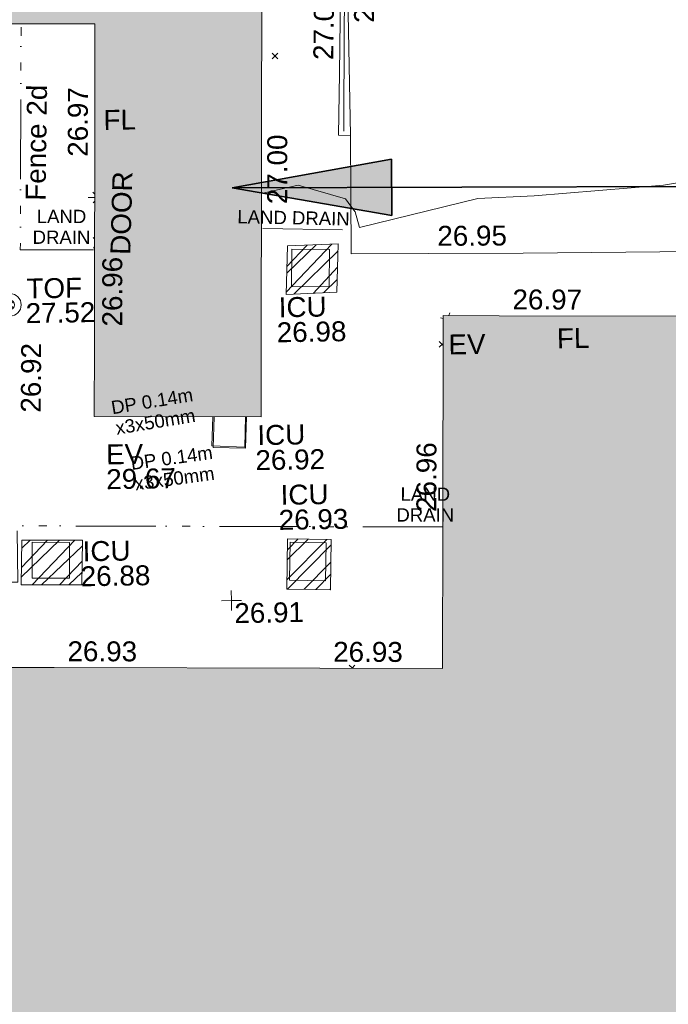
# Model space of a CAD drawing. Header units: millimetres. Extents: x -290717 to 520720, y -88450 to 287762.
# Tile 235 of 256: x 104309 to 116515, y -21134 to -2602. Entities that reach past the tile are written whole.
import ezdxf

# ---------------------------------------------------------------- set-up
doc = ezdxf.new("R2010")
doc.units = ezdxf.units.MM
for name, pattern in [('IMPORT-HIDDEN2 _3_', [4762.5, 3175, -1587.5]), ('IMPORT-UG_DRAINAGE_UNIDENTIFIED_QLB2 _2_', [2700, 1500, -300.0000000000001, 0, -250, 150, -300.0000000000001, 0, -200]), ('IMPORT-UG_ELEC_LV_QLB2 _2_', [2700, 1500, -300.0000000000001, 0, -250, 150, -300.0000000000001, 0, -200]), ('IMPORT-UG_ELEC_STREET LIGHTING_QLB2 _2_', [2700, 1500, -300.0000000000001, 0, -250, 150, -300.0000000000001, 0, -200])]:
    doc.linetypes.add(name, pattern=pattern)
for name, color, linetype, lineweight, true_color in [('00__TOPO__TOP_OF_FENCE_SYMBOL', 7, 'Continuous', 9, 0x666666), ('00_TOPO_EAVE', 7, 'Continuous', 9, 0x666666), ('00_TOPO_LEVEL_FLOOR', 7, 'Continuous', 9, 0x666666), ('00_UAV_BUILDING_OUTLINE', 5, 'Continuous', 9, 0x0000ff), ('00_UAV_CONCRETE', 9, 'Continuous', 9, 0x808080), ('00_UAV_EAVE', 7, 'Continuous', 9, 0x666666), ('00_UAV_FENCE_2D', 7, 'Continuous', 9, 0x264c2f), ('00_UAV_INT_DOOR', 7, 'Continuous', 9, 0x7f4f3f), ('00_UAV_LEVEL_FLOOR', 7, 'Continuous', 9, 0x666666), ('00_UAV_LEVEL_SPOT', 7, 'Continuous', 9, 0x666666), ('00_UAV_SERV_IC', 5, 'Continuous', 9, 0x0000ff), ('00_UAV_TOP_OF_FENCE', 6, 'Continuous', 9, 0xff00ff), ('00_UAV_WALL', 7, 'Continuous', 9, 0x7c00a5), ('01_DTM_CONTOUR_MNR', 7, 'Continuous', 9, 0xa5a552), ('12333-PUM-2D-U-0001-C01 - Rev2_REVIT IMPORT_dwg', 7, 'Continuous', 9, 0x767676), ('A_RHA_Line', 7, 'Continuous', 9, 0x00a600), ('PUM-CHAMBER EXTENTS', 6, 'IMPORT-HIDDEN2 _3_', 9, 0xff00ff), ('PUM-ELECTRIC-LV-QLB2', 1, 'IMPORT-UG_ELEC_LV_QLB2 _2_', 9, 0xff0000), ('PUM-ELECTRIC-MH', 1, 'Continuous', 9, 0xff0000), ('PUM-UNIDENTIFIED-QLB2', 150, 'IMPORT-UG_DRAINAGE_UNIDENTIFIED_QLB2 _2_', 9, 0x007fff)]:
    doc.layers.add(name, color=color, linetype=linetype, lineweight=lineweight, true_color=true_color)
for name, color, linetype, lineweight in [('A_RHA_Detail', 7, 'Continuous', 9), ('A_RHA_Text', 7, 'Continuous', 9), ('GEN-TEXT', 7, 'Continuous', 9)]:
    doc.layers.add(name, color=color, linetype=linetype, lineweight=lineweight)
doc.styles.add('Arial_1', font='arial.ttf', dxfattribs={"height": 250})
doc.styles.add('Swis721 Lt BT_2', font='swissl.ttf', dxfattribs={"height": 375})
pattern_1 = [(45, (-533641079.65, -725615854.3560001), (-265.1650429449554, 265.1650429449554), []), (45, (-533640902.873, -725615854.3560001), (-265.1650429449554, 265.1650429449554), [])]

# ---------------------------------------------------------------- blocks, each defined once
blk = doc.blocks.new('12333-PUM-2D-U-0001-C01 - Rev2_REVIT IMPORT_dwg_MSL_Eaves_SYM_1-V99-Site Location Plan Existing')
at = {"layer": '00_TOPO_EAVE', "color": 254, "true_color": 0xcccccc}
for p, q in [((-222.8941904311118, 72.56509084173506), (-356.5791934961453, 116.0873754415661)), ((70.56104605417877, 216.7384765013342), (116.0873754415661, 356.5791934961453))]:
    blk.add_line(p, q, dxfattribs=at)
blk = doc.blocks.new('12333-PUM-2D-U-0001-C01 - Rev2_REVIT IMPORT_dwg_MSL_Node_LineworkTOF-2077248-Site Location Plan Existing')
at = {"layer": '00__TOPO__TOP_OF_FENCE_SYMBOL', "color": 254, "true_color": 0xcccccc, "flags": 128}
for points in [[(165.3591892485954, 165.3591892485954), (0, 0), (-165.3591892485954, 165.3591892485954)], [(165.3591892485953, -165.3591892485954), (0, 0), (-165.3591892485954, -165.3591892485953)]]:
    blk.add_lwpolyline(points, dxfattribs=at)
at = {"layer": '00__TOPO__TOP_OF_FENCE_SYMBOL', "color": 254, "true_color": 0xcccccc}
for radius in [562.5594001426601, 233.853208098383]:
    blk.add_circle((0, 0), radius, dxfattribs=at)
blk = doc.blocks.new('12333-PUM-2D-U-0001-C01 - Rev2_REVIT IMPORT_dwg_MSL_FLlvl_SYM-V149-Site Location Plan Existing')
at = {"layer": '00_TOPO_LEVEL_FLOOR', "color": 254, "true_color": 0xcccccc}
blk.add_line((-14.61504444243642, -1.732587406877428e-11), (-38.92611017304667, 0), dxfattribs=at)
blk = doc.blocks.new('12333-PUM-2D-U-0001-C01 - Rev2_REVIT IMPORT_dwg_MSL_Node_Linework-V170-Site Location Plan Existing')
at = {"layer": '00_UAV_INT_DOOR', "color": 9, "true_color": 0xd4c4bf}
for p, q in [((-398.6975439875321, 398.6975439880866), (-530.3860888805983, 530.3860888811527)), ((-413.9539675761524, -413.9539675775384), (-530.3860888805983, -530.3860888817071))]:
    blk.add_line(p, q, dxfattribs=at)
blk = doc.blocks.new('12333-PUM-2D-U-0001-C01 - Rev2_REVIT IMPORT_dwg_MSL_Node_Linework-V171-Site Location Plan Existing')
at = {"layer": '00_UAV_INT_DOOR', "color": 9, "true_color": 0xd4c4bf}
for p, q in [((-372.9887995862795, 372.9887995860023), (-530.3860888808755, 530.3860888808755)), ((-387.2614611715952, -387.2614611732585), (-530.3860888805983, -530.3860888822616))]:
    blk.add_line(p, q, dxfattribs=at)
blk = doc.blocks.new('12333-PUM-2D-U-0001-C01 - Rev2_REVIT IMPORT_dwg_UAV-2077255-Site Location Plan Existing')
at = {"layer": '00_UAV_LEVEL_SPOT', "color": 254, "true_color": 0xcccccc, "flags": 128}
for points in [[(500.0000000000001, 0), (0, 0), (0, 500.0000000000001)], [(0, -500.0000000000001), (0, 0), (-500.0000000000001, 0)]]:
    blk.add_lwpolyline(points, dxfattribs=at)
blk = doc.blocks.new('12333-PUM-2D-U-0001-C01 - Rev2_REVIT IMPORT_dwg_MGS62954_T2_Galway_ITM_3d_Rev1-2077680-Site Location Plan Existing')
at = {"layer": '00_UAV_CONCRETE', "color": 254, "true_color": 0xcccccc, "flags": 128}
blk.add_lwpolyline([(534018823.235, 725546414.4535002), (534015606.235, 725546443.4534999), (534013824.7658979, 725546466.5394927), (534012365.2350001, 725546485.4535), (534012393.7725, 725548715.3135002)], dxfattribs=at)
at = {"layer": '00_UAV_FENCE_2D', "color": 254, "true_color": 0xcccccc, "flags": 128}
blk.add_lwpolyline([(533999987.7725001, 725540744.3135), (534001571.7725001, 725540713.3135002), (534003352.7725, 725540693.3135), (534005806.7725, 725540631.3135), (534005879.7725, 725543285.3135), (534005949.7725, 725546518.3135), (534006014.7725, 725549324.3135), (534003938.7725, 725549383.3135), (534001697.7725, 725549410.3135), (534001773.7725, 725552370.3135002), (534001837.7725001, 725555482.3135), (534004363.7725, 725555367.3135), (534007801.7725, 725555306.3135002), (534011314.7725, 725555249.3135), (534012458.7725001, 725555193.3135002), (534012309.7725001, 725550762.3135), (534012268.7354692, 725548793.5811896)], dxfattribs=at)
at = {"layer": '00_UAV_SERV_IC', "color": 254, "true_color": 0xcccccc}
blk.add_line((534010328.4406865, 725543452.5113213), (534010300.7725001, 725542885.3135002), dxfattribs=at)
at = {"layer": '00_UAV_SERV_IC', "color": 254, "true_color": 0xcccccc, "flags": 128}
for points in [[(534011233.7725001, 725545893.3135), (534011251.7725, 725546591.3135), (534011963.9401164, 725546572.9481461), (534011945.9401165, 725545874.9481462)], [(534006272.7725001, 725541161.3135), (534006973.7725001, 725541146.3135), (534006959.3825551, 725540473.8234038), (534006258.3825551, 725540488.8234038)], [(534011101.7725, 725540367.3135002), (534011127.7725001, 725541081.3135002), (534011802.5119299, 725541056.7431567), (534011776.5119298, 725540342.7431567)]]:
    blk.add_lwpolyline(points, close=True, dxfattribs=at)
blk.add_lwpolyline([(534010300.7725001, 725542885.3135002), (534009685.7725001, 725542915.3135), (534009712.5413045, 725543464.073992)], dxfattribs=at)
at = {"layer": '00_UAV_WALL', "color": 254, "true_color": 0xcccccc, "flags": 128}
blk.add_lwpolyline([(534012389.895909, 725552325.3890704), (534012393.7725, 725548715.3135002), (534012169.7725001, 725548725.3135), (534012205.6999522, 725549882.3505996), (534012252.7725001, 725551398.3135002)], dxfattribs=at)
at = {"layer": '01_DTM_CONTOUR_MNR', "color": 254, "true_color": 0xcccccc, "flags": 128}
blk.add_lwpolyline([(534019054.7618958, 725547794.3738179), (534018268.9854595, 725547676.2336947), (534015831.4188534, 725547514.6915079), (534014770.0035356, 725547484.0801126), (534012530.0000001, 725546980), (534012454.6283785, 725547272.3243243), (534012380, 725547380), (534012278.0788054, 725547519.5173811), (534011394.7627582, 725547796.2268512), (534010699.5660886, 725547649.9086745)], dxfattribs=at)
for name, p, xscale, yscale, zscale in [('12333-PUM-2D-U-0001-C01 - Rev2_REVIT IMPORT_dwg_MSL_Node_Linework-V171-Site Location Plan Existing', (534007630.951, 725547630.6535002), 0.19, 0.19, 0.19), ('12333-PUM-2D-U-0001-C01 - Rev2_REVIT IMPORT_dwg_MSL_FLlvl_SYM-V149-Site Location Plan Existing', (534007630.951, 725547630.6535002), 4.94, 4.94, 4.94), ('12333-PUM-2D-U-0001-C01 - Rev2_REVIT IMPORT_dwg_MSL_Node_Linework-V170-Site Location Plan Existing', (534007619.9510002, 725546779.6535001), 0.19, 0.19, 0.19), ('12333-PUM-2D-U-0001-C01 - Rev2_REVIT IMPORT_dwg_MSL_Node_LineworkTOF-2077248-Site Location Plan Existing', (534005931.8408993, 725545637.0533472), 0.375, 0.375, 0.375), ('12333-PUM-2D-U-0001-C01 - Rev2_REVIT IMPORT_dwg_MSL_Eaves_SYM_1-V99-Site Location Plan Existing', (534014159.6282196, 725545208.915154), 0.375, 0.375, 0.375), ('12333-PUM-2D-U-0001-C01 - Rev2_REVIT IMPORT_dwg_UAV-2077255-Site Location Plan Existing', (534010000, 725540000.0000001), 0.375, 0.375, 0.375)]:
    blk.add_blockref(name, p, dxfattribs=dict(xscale=xscale, yscale=yscale, zscale=zscale))
at = {"layer": '00_UAV_BUILDING_OUTLINE', "color": 251, "true_color": 0x666666, "char_height": 375, "width": 1495.902363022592, "attachment_point": 1, "line_spacing_factor": 1.005061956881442, "style": 'Swis721 Lt BT_2'}
for s, insert, rotation in [('26.97', (534007068.8533623, 725548405.111163), 88.92447624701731), ('27.00', (534010804.6970538, 725547448.410618), 88.92447623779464), ('26.96', (534007660.4223258, 725545200.1439495), 88.92447624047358), ('26.97', (534015391.0522413, 725545761.9589704), 358.8799952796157), ('26.96', (534013509.7828617, 725541607.745863), 88.87999528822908), ('26.93', (534006902.7098606, 725539287.5032699), 358.87999528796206), ('26.93', (534011901.7546028, 725539189.7706449), 358.87999528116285)]:
    blk.add_mtext(s, dxfattribs=dict(at, insert=insert, rotation=rotation))
at = {"layer": '00_UAV_CONCRETE', "color": 251, "true_color": 0x666666, "insert": (534013996.6470494, 725546983.4024888), "char_height": 375, "width": 1495.902363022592, "attachment_point": 1, "rotation": 359.25754764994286, "line_spacing_factor": 1.005061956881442, "style": 'Swis721 Lt BT_2'}
blk.add_mtext('26.95', dxfattribs=at)
at = {"layer": '00_UAV_EAVE', "char_height": 375, "attachment_point": 1, "line_spacing_factor": 1.005061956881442, "style": 'Swis721 Lt BT_2'}
for s, insert, width in [('EV', (534014167.9858243, 725544934.4502416), 736.078940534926), ('EV', (534007690.330483, 725542977.9948444), 736.078940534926), ('29.67', (534007685.6620798, 725542511.2442204), 1495.902363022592)]:
    blk.add_mtext(s, dxfattribs=dict(at, insert=insert, width=width))
at = {"layer": '00_UAV_FENCE_2D', "color": 251, "true_color": 0x666666, "insert": (534006258.7046736, 725547594.6597356), "char_height": 375, "width": 2545.408465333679, "attachment_point": 1, "rotation": 88.21634024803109, "line_spacing_factor": 1.005061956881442, "style": 'Swis721 Lt BT_2'}
blk.add_mtext('Fence 2d', dxfattribs=at)
at = {"layer": '00_UAV_INT_DOOR', "color": 251, "true_color": 0x666666, "insert": (534007836.2395965, 725546551.8600214), "char_height": 375, "width": 1790.333939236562, "attachment_point": 1, "rotation": 87.42905956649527, "line_spacing_factor": 1.005061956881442, "style": 'Swis721 Lt BT_2'}
blk.add_mtext('DOOR', dxfattribs=at)
at = {"layer": '00_UAV_LEVEL_FLOOR', "char_height": 375, "width": 683.841080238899, "attachment_point": 1, "line_spacing_factor": 1.005061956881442, "style": 'Swis721 Lt BT_2'}
for insert in [(534007750.7679303, 725549273.3779105), (534016209.9787304, 725545013.7216157)]:
    blk.add_mtext('FL', dxfattribs=dict(at, insert=insert))
at = {"layer": '00_UAV_LEVEL_SPOT', "insert": (534010051.8765643, 725539949.1441547), "char_height": 375, "width": 1495.902363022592, "attachment_point": 1, "line_spacing_factor": 1.005061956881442, "style": 'Swis721 Lt BT_2'}
blk.add_mtext('26.91', dxfattribs=at)
at = {"layer": '00_UAV_SERV_IC', "color": 251, "true_color": 0x666666, "char_height": 375, "attachment_point": 1, "line_spacing_factor": 1.005061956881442, "style": 'Swis721 Lt BT_2'}
for s, insert, width in [('ICU', (534010986.3686212, 725545689.8140188), 1021.012723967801), ('26.98', (534010941.5404707, 725545219.435018), 1495.902363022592), ('ICU', (534010542.932542, 725543290.9117018), 1021.012723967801), ('26.92', (534010498.1043915, 725542820.5327009), 1495.902363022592), ('ICU', (534010960.8744427, 725542159.3766658), 1021.012723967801), ('26.93', (534010916.0462922, 725541688.9976649), 1495.902363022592), ('ICU', (534007217.4677886, 725541162.304047), 1021.012723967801), ('26.88', (534007172.639638, 725540691.9250461), 1495.902363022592)]:
    blk.add_mtext(s, dxfattribs=dict(at, insert=insert, width=width))
at = {"layer": '00_UAV_TOP_OF_FENCE', "color": 251, "true_color": 0x666666, "char_height": 375, "attachment_point": 1, "line_spacing_factor": 1.005061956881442, "style": 'Swis721 Lt BT_2'}
for s, insert, width in [('TOF', (534006245.8840463, 725546125.6097926), 1163.479615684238), ('27.52', (534006223.4604046, 725545662.2330877), 1495.902363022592)]:
    blk.add_mtext(s, dxfattribs=dict(at, insert=insert, width=width))
at = {"layer": '00_UAV_WALL', "color": 251, "true_color": 0x666666, "char_height": 375, "width": 1495.902363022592, "attachment_point": 1, "line_spacing_factor": 1.005061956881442, "style": 'Swis721 Lt BT_2'}
for s, insert, rotation in [('27.26', (534012500.9073694, 725550828.3078213), 90.06152563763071), ('27.03', (534011718.4679907, 725550147.6002561), 88.22146570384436), ('26.92', (534006099.7667055, 725543606.508836), 88.64309314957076)]:
    blk.add_mtext(s, dxfattribs=dict(at, insert=insert, rotation=rotation))
blk = doc.blocks.new('12333-PUM-2D-U-0001-C01 - Rev2_REVIT IMPORT_dwg-1620468-Site Location Plan Existing')
at = {"layer": 'PUM-CHAMBER EXTENTS', "true_color": 0xffaaff}
h = blk.add_hatch(dxfattribs=at)
h.set_pattern_fill('FP_3', color=211, style=0, pattern_type=2)
h.set_pattern_definition(pattern_1)
h.paths.add_polyline_path([(370052.350152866, -70113.35617862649), (371007.3501529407, -70088.35617871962), (371048.350152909, -69174.35617872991), (370093.3501528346, -69199.35617863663)])
h = blk.add_hatch(dxfattribs=at)
h.set_pattern_fill('FP_3', color=211, style=0, pattern_type=2)
h.set_pattern_definition(pattern_1)
h.paths.add_polyline_path([(366110.3501528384, -75510.35617862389), (366137.3501528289, -74670.35617865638), (364997.3501528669, -74649.3561787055), (364970.3501528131, -75489.35617867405)])
h = blk.add_hatch(dxfattribs=at)
h.set_pattern_fill('FP_3', color=211, style=0, pattern_type=2)
h.set_pattern_definition(pattern_1)
h.paths.add_polyline_path([(370791.3501529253, -75682.35617864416), (370818.3501529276, -74737.35617869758), (369997.3501529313, -74710.35617869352), (369970.350153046, -75655.35617852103)])
at = {"layer": 'GEN-TEXT', "color": 253, "true_color": 0xaaaaaa}
for p, q in [((369867.3171442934, -65674.38918724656), (369973.3831614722, -65568.32317006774)), ((369973.3831614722, -65674.38918724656), (369867.3171442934, -65568.32317006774)), ((372986.5650417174, -71120.93390036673), (372915.5241596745, -71049.89301832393)), ((372915.5241596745, -71155.95903550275), (372987.283199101, -71084.19999607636)), ((371173.8507950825, -77166.7865007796), (371118.2604519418, -77111.19615763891)), ((371168.8342016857, -77166.68842507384), (371224.3264691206, -77111.19615763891))]:
    blk.add_line(p, q, dxfattribs=at)
at = {"layer": 'PUM-CHAMBER EXTENTS', "color": 211, "linetype": 'Continuous', "true_color": 0xffaaff, "flags": 128}
for points in [[(371007.3501529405, -70088.35617871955), (370052.350152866, -70113.35617862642), (370093.3501528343, -69199.35617863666), (371048.3501529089, -69174.3561787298)], [(364997.3501529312, -74649.35617870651), (366137.3501528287, -74670.35617865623), (366110.3501528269, -75510.35617862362), (364970.3501528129, -75489.35617867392)], [(370791.3501529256, -75682.35617864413), (370818.3501529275, -74737.35617869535), (369997.3501529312, -74710.35617869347), (369970.3501530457, -75655.35617852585)]]:
    blk.add_lwpolyline(points, close=True, dxfattribs=at)
at = {"layer": 'PUM-ELECTRIC-MH', "color": 21, "true_color": 0xffaaaa, "flags": 128}
blk.add_lwpolyline([(368654.6052058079, -72390.68983276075), (368628.350152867, -72966.35617862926), (369238.3501528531, -72993.35617863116), (369265.3137178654, -72402.15505199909)], dxfattribs=at)
at = {"layer": 'PUM-UNIDENTIFIED-QLB2', "color": 141, "true_color": 0xaad4ff}
blk.add_line((369635.3501528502, -68861.35617864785), (371271.350152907, -68922.3561786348), dxfattribs=at)
at = {"layer": 'PUM-UNIDENTIFIED-QLB2', "color": 141, "true_color": 0xaad4ff, "flags": 128}
for points in [[(366438.3501529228, -69208.3561787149), (365064.3501528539, -69182.35617864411), (365151.3501529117, -64992.35617869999)], [(372919.7431197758, -74538.8895480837), (364914.3501528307, -74378.35617864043), (364906.3501529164, -75440.35617867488), (363424.3501528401, -75398.35617865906), (363387.4785623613, -77014.56089853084)]]:
    blk.add_lwpolyline(points, dxfattribs=at)
blk.add_blockref('12333-PUM-2D-U-0001-C01 - Rev2_REVIT IMPORT_dwg_MGS62954_T2_Galway_ITM_3d_Rev1-2077680-Site Location Plan Existing', (-533641079.6498471, -725615854.3561786))
at = {"layer": 'PUM-ELECTRIC-LV-QLB2', "char_height": 250, "width": 1848.69489539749, "attachment_point": 2, "line_spacing_factor": 0.9417779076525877, "style": 'Arial_1'}
for insert, rotation in [((367474.5371440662, -71951.02634682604), 8.325323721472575), ((367827.8651237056, -73024.67263142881), 6.798050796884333)]:
    blk.add_mtext('DP 0.14m\\Px3x50mm', dxfattribs=dict(at, insert=insert, rotation=rotation))
at = {"layer": 'PUM-UNIDENTIFIED-QLB2', "char_height": 250, "attachment_point": 2, "line_spacing_factor": 0.9417779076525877, "style": 'Arial_1'}
for s, insert, width, rotation in [('LAND\\PDRAIN', (365852.9912318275, -68444.07410879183), 1294.698577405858, 358.9159297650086), ('LAND DRAIN', (370220.0694240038, -68545.97770936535), 2522.060585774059, 357.864655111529), ('LAND\\PDRAIN', (372607.0696598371, -73789.81417299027), 1294.698577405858, 358.8511929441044)]:
    blk.add_mtext(s, dxfattribs=dict(at, insert=insert, width=width, rotation=rotation))

msp = doc.modelspace()

# ---------------------------------------------------------------- hatches: boundary and pattern name
at = {"layer": 'A_RHA_Detail', "true_color": 0xc0c0c0}
h = msp.add_hatch(color=9, dxfattribs=at)
h.paths.add_polyline_path([(-80880.60083898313, -68502.79057078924), (-80400.86592458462, -68483.4150911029), (-80400.86592458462, -62984.64684182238), (-24474.85765180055, -63009.32043784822), (-24456.14471274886, -50840.30023854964), (-36622.55041054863, -50831.65104346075), (-36622.5504104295, -44228.57792609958), (-50959.05265825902, -44213.68205212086), (-50959.05265825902, -42573.78171509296), (-54563.93258049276, -42571.21897729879), (-54565.69773355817, -45054.17447471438), (-92408.82109324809, -45027.27149617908), (-92411.78875845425, -49201.74309219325), (-100061.9988811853, -49201.74309219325), (-100052.221444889, -64852.82557835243), (-86120.90825231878, -64852.82557835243), (-86092.16626519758, -62957.90041523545), (-84861.10047611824, -62957.90041520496), (-84854.79054275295, -68240.10973718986), (-80870.60226895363, -68240.10973718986)])
h.paths.add_polyline_path([(-137238.9269955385, -68461.93840922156), (-132719.7426408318, -68433.06336920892), (-132847.0731201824, -62850.0428228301), (-130454.6837966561, -62916.63108081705), (-130498.2830220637, -61355.8539363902), (-117581.136331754, -61423.42893434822), (-117492.3908565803, -49183.91309186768), (-125136.5200282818, -49178.47881939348), (-125133.5727033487, -45032.61887132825), (-163007.1824077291, -45005.69421944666), (-163007.1824077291, -44090.29634113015), (-163123.8521375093, -44090.21339942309), (-163122.6389897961, -42383.751842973), (-166563.8543420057, -42383.75184295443), (-166565.0349082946, -44044.3982420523), (-193158.4656786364, -44025.49275802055), (-193195.152889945, -62863.6565097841), (-137269.7106414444, -62916.63108078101), (-137254.3708868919, -65679.90523788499)])
h.paths.add_polyline_path([(120310.9497607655, -32334.2823016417), (120312.4652266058, -31610.73011961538), (133451.2244789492, -31638.24899384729), (133469.2230092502, -19717.98315777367), (121295.7536929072, -19692.48606427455), (121319.8434528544, -8190.941560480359), (112277.0825929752, -8172.001674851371), (112263.1769726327, -14811.12345451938), (78285.85310969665, -14739.95861435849), (78292.82277619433, -8167.077575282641), (76545.55099677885, -8163.40371230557), (69355.76844230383, -8152.931592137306), (69353.66597202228, -9156.746357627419), (68372.60878942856, -9154.691552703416), (68372.60878942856, -13705.52853212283), (69333.72334743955, -13707.54156767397), (69325.07112544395, -16249.53369225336), (66623.4489111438, -16249.53369225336), (66619.79243932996, -17995.29925522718), (65989.07757491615, -17995.29925522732), (65985.44262769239, -19730.78799479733), (57152.23993372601, -19712.28702423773), (57127.42535098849, -31559.89461998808), (70277.87165423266, -31587.43801817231), (70277.87165428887, -32271.74147154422), (78263.96947906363, -32285.12944888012), (78266.62669288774, -31019.79372153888), (112335.8856506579, -31091.15111856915), (112335.8856506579, -32317.57330550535), (119781.4233959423, -32333.17321910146)])
h.paths.add_polyline_path([(7503.71740934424, -1791.43926322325), (15482.43097389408, -674.0213230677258), (15484.0826184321, 148.1327206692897), (56188.28042539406, 205.5276654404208), (56155.8432600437, 14338.31663138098), (18016.62665932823, 14236.4814953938), (17967.9025208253, 34313.18372075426), (21727.10644861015, 34324.06926249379), (21708.9097307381, 40608.10218319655), (18009.66447156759, 40608.10218325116), (17995.54603703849, 45483.75063445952), (9770.084212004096, 45420.63294734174), (3966.216019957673, 45443.14492469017), (3984.771235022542, 14176.56786831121), (1023.062455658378, 14176.56786840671), (-276.5134647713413, 14190.52623465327), (-231.6790044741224, 5976.811441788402), (-226.4491536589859, 193.7444677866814), (1220.250839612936, 179.5999159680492), (7477.609307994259, 143.2867556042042), (7488.638446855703, -674.0213230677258)])
h.paths.add_polyline_path([(77755.59663317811, 53.47451145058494), (77729.51881611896, 1699.844979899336), (94464.47132486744, 1659.976083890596), (94606.37913471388, 17991.39023626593), (88810.41901146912, 18015.03260816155), (88799.89418497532, 14436.74271609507), (69413.88950349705, 14457.87738898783), (69377.35724448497, 99.62816357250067), (70760.85642036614, 92.0068082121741)])
h.paths.add_polyline_path([(61252.12079698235, 46453.95617369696), (105774.7348988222, 46472.68783510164), (105768.2642197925, 61852.61234310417), (92285.13876306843, 61852.61234310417), (92308.59670397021, 65784.30757142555), (96107.46680002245, 65767.6044524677), (96059.6808111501, 75209.20847378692), (101084.8427276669, 75071.88872768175), (104988.0046543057, 74765.36560410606), (108403.6894220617, 74363.84089439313), (112009.2703903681, 73787.25420864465), (115645.3524814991, 73049.69667210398), (116890.8108050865, 72761.69136255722), (120208.9929832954, 71893.18353872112), (120865.241739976, 71703.68487155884), (124135.6329505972, 70669.67317909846), (127435.6253142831, 69480.50055823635), (127820.4368655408, 69394.93141813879), (128274.3081769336, 69331.69585757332), (128731.879114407, 69306.66104520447), (129189.9401456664, 69320.00258265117), (129645.2782985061, 69371.62688830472), (130094.6997111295, 69461.17185607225), (130535.0520071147, 69588.00939078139), (130963.2464342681, 69751.2498188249), (131376.279516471, 69949.74812593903), (131771.254123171, 70182.11198906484), (132162.5575600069, 70460.54046602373), (132496.0921582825, 70741.69081117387), (132820.8713676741, 71064.98072578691), (133117.4593294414, 71414.31364276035), (133383.77568926, 71787.23923958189), (133616.5473239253, 72178.53728446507), (133817.1647262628, 72590.54524901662), (133982.6025969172, 73017.89547517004), (134111.7005086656, 73457.59040804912), (134203.5529320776, 73906.545904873), (134257.5155882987, 74361.61286220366), (134272.5462649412, 74819.59931534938), (134250.5259874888, 75277.29281749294), (134189.6227572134, 75731.48297750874), (134090.9274700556, 76178.98397761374), (133955.1324028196, 76616.65691996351), (133783.1900598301, 77041.4318434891), (133576.3064937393, 77450.3292564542), (133335.9328436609, 77840.48103831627), (133063.7551572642, 78209.15055536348), (132761.6825665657, 78553.75185442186), (132431.8338935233, 78871.86780505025), (132076.5227904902, 79161.26705200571), (131698.2415079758, 79419.91966864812), (131299.6434187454, 79646.01139199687), (131093.5942456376, 79746.34209763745), (132146.0467355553, 83110.22226149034), (122787.763295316, 86282.54285521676), (121604.3555410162, 82800.35918872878), (117095.9864226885, 83870.84033788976), (116841.9598400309, 83526.35449576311), (116120.5435466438, 91221.9361197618), (110237.7341284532, 91274.27491024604), (110194.3680786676, 90435.39030217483), (104988.0046543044, 90486.49901569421), (104973.2761846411, 94309.82427956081), (103746.1314668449, 94309.82427962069), (103839.9937121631, 122852.1474272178), (96365.09202303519, 122931.9599471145), (96350.3400238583, 123952.416858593), (104555.5505249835, 123902.1925258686), (104607.3234457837, 120248.5396157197), (125502.5015002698, 120134.193340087), (125662.0200253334, 137657.3796883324), (114479.5865733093, 137699.2256881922), (114382.3062641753, 129149.9458158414), (104644.1590035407, 129187.997507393), (104577.9931702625, 126217.3903165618), (101184.4926405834, 126159.1566967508), (101264.6166812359, 135959.2655565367), (89967.23177303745, 135988.8856164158), (89927.63362986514, 125823.6463181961), (93630.53562299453, 125840.7948842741), (93580.6568888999, 122931.9599471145), (88697.38835373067, 122904.7310127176), (88679.38989541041, 95739.0914377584), (86378.25848993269, 95739.0914377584), (86378.18187189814, 96178.10083375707), (83279.5074328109, 96200.92083330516), (83273.62493422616, 95735.74732136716), (70169.67509616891, 95733.22421950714), (70166.2684274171, 96272.07409350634), (66674.99731291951, 96257.14073659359), (66654.74538556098, 95755.71092140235), (65784.77231076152, 95755.71092140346), (65887.65094981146, 117470.6305650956), (53473.34271625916, 117487.9046429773), (53434.44066306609, 98570.4634906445), (40649.41626913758, 98570.46349066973), (40610.16711556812, 94406.01479082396), (38853.82372865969, 94410.36303444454), (38848.65589191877, 89463.65332732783), (40612.46601909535, 89518.45976927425), (40665.38257359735, 86257.73741131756), (38372.19584673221, 86305.7230928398), (38369.79373532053, 76901.0507917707), (50937.95125076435, 76944.40198877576), (50922.88567283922, 74598.78180893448), (56484.90611318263, 74588.85093774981), (56484.9061131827, 75194.85181998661), (92465.40372273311, 75233.02581663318), (92645.92783659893, 71766.64845097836), (89810.5550181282, 69362.83965827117), (85313.16173971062, 69360.94750424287), (85313.16173971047, 66907.40508090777), (75210.14498260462, 66903.15451592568), (75210.14498260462, 63815.70944554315), (70819.40014306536, 63815.70999204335), (70819.21601502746, 64253.35708063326), (69456.8341568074, 64253.35708063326), (69455.71957374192, 66901.99623168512), (61303.3285675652, 66898.56680686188), (61304.56054652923, 63970.32021231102), (70500.41048205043, 63970.32021223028), (70500.40885431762, 61852.59006210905), (61245.64388480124, 61848.69637492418), (61252.12079698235, 46455.07044720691)])
h.paths.add_polyline_path([(-17153.16561239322, 48569.32684293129), (-17153.16561227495, 60770.38083690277), (-29362.88357762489, 60774.7042869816), (-29362.88357762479, 67399.20394583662), (-43507.25361058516, 67405.01911302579), (-43488.53133082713, 69093.07334179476), (-45766.41866234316, 69109.32868391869), (-45794.34620035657, 67405.01911302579), (-47272.11273197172, 67404.21245453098), (-47272.44887636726, 66454.91798912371), (-86004.56386335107, 66468.6329952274), (-86006.66970790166, 60521.58362724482), (-92662.8772251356, 60521.58362724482), (-92666.53762789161, 50184.35611936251), (-79752.016597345, 50179.78302554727), (-79752.016597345, 48591.49323813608), (-17157.71631240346, 48569.32845421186)])
h.paths.add_polyline_path([(-201056.4185879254, 48628.75479108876), (-138377.9751621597, 48634.64535782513), (-138377.9751621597, 50133.28202330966), (-125467.710581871, 50134.49533928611), (-125468.6909603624, 60566.19036866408), (-132186.8595615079, 60565.86652591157), (-132187.4203588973, 66533.01978768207), (-170643.3098734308, 66805.61809689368), (-170643.3098732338, 67738.78475851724), (-200340.0100486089, 67488.93693767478), (-200348.7175167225, 60827.7802510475), (-201057.5650552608, 60827.71357562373), (-201056.6510294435, 51102.0431337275)])
h.paths.add_polyline_path([(-240051.5126725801, 54769.1949116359), (-239444.4902595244, 54811.10754483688), (-239186.5396225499, 54841.92927608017), (-238764.8191578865, 54940.98166103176), (-238382.4735933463, 55122.46891391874), (-237990.3402229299, 55354.87497237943), (-237269.2031026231, 55936.21514997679), (-237030.2712443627, 56228.66101920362), (-236793.0039600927, 56569.31473977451), (-236554.5880579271, 57004.26389721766), (-236432.7219585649, 57267.46508911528), (-236300.0815274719, 57753.26239002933), (-236250.7285154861, 58017.17885687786), (-236235.6490610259, 58516.21786795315), (-236233.2538430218, 58987.85640057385), (-236213.702979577, 59823.48083772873), (-236363.8287856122, 59820.8603820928), (-236634.0279869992, 60698.06075831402), (-236391.9547756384, 61432.1972634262), (-236225.4740089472, 61435.10319604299), (-236201.6036570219, 62637.68779599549), (-232563.5271750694, 62639.28734435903), (-232563.5271750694, 63049.03842407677), (-232732.1945866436, 63049.15302221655), (-232860.1521278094, 63457.9589027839), (-232731.6068089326, 63914.24862701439), (-232560.8209657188, 63914.24862701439), (-232521.9864006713, 70597.99604498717), (-240628.6947850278, 70598.85496274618), (-240629.7923196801, 72350.98321581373), (-246412.6011213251, 72347.36085937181), (-246412.6011213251, 70616.45923939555), (-254449.5805725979, 70618.60952619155), (-254454.637144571, 70754.06491724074), (-254469.7140363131, 73191.6627625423), (-263883.2532625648, 73267.83063692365), (-263902.4181505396, 68260.74348557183), (-263714.8217520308, 68259.82096576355), (-263552.9672900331, 67819.6543439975), (-263719.0883117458, 67392.20684197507), (-263913.629869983, 67392.20684288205), (-263956.7001914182, 58633.76423459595), (-260181.1963171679, 58611.22607638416), (-260192.3146984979, 56354.25111578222), (-257184.684388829, 56339.46086010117), (-257213.4419958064, 57092.93866025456), (-257338.5163846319, 57093.27331227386), (-257471.0109295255, 57531.7457231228), (-257338.5163845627, 58062.22513700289), (-257203.4956297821, 58064.06881293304), (-257173.5751889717, 58598.54056827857), (-256478.2273617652, 58575.27357918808), (-256478.2273617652, 58788.51859477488), (-256013.0091299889, 58911.92701537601), (-255397.0786589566, 58780.99767608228), (-255397.0786664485, 58595.98242230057), (-243809.8853614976, 58585.92793205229), (-243805.3570672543, 58352.04527760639), (-243740.9394682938, 57884.52572396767), (-243619.083060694, 57421.84877501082), (-243424.3877541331, 56943.65915328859), (-243247.1437899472, 56608.24157716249), (-243003.0710577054, 56249.99021479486), (-242732.2093200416, 55932.75703086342), (-242371.7230179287, 55603.12658814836), (-242141.2551255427, 55424.88676771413), (-241804.9643038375, 55216.88439829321), (-241529.464082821, 55077.02869058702), (-241100.6275144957, 54917.18295005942), (-240836.2134980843, 54840.82833179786), (-240453.4486196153, 54788.6078413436), (-240203.3756532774, 54776.52967577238)])
h.paths.add_polyline_path([(40276.69022620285, 59895.3641775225), (40328.62676026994, 69196.9439153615), (36588.99968782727, 69217.82459101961), (36619.46637569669, 74674.25962431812), (32264.36460075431, 74687.02318924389), (32233.48293864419, 69156.26826309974), (11916.69390488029, 69269.70959690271), (11966.66200108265, 78218.75165977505), (29087.50901742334, 78123.15526811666), (29143.44567202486, 88141.13700481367), (15719.34879623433, 88216.09212957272), (15732.60379610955, 90589.99788900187), (4594.294101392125, 90652.19003492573), (4525.129359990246, 78265.12250452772), (10096.76365550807, 78234.01258734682), (10077.43887221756, 74773.03821913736), (4547.641142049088, 74803.91453678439), (4465.579974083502, 60107.16002351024), (19125.89094757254, 60025.30234268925), (19139.86249371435, 62527.53804648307), (31738.59196305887, 62457.19146407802), (31724.55430855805, 59943.11609818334), (38369.79364222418, 59906.01157297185)])
h.paths.add_polyline_path([(-246083.0241259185, 72334.29150213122), (-246083.0594797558, 72334.30275087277), (-246208.2905500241, 72334.29150213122)])
h.paths.add_polyline_path([(-114575.3004830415, 112178.0758696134), (-114575.3246436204, 112178.0758696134), (-114707.2752166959, 115801.5811617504)])
h.paths.add_polyline_path([(-154699.9178766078, 101760.4080976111), (-114382.0503338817, 101776.0542915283), (-114382.0503338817, 106926.936016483), (-113755.641395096, 106927.1791078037), (-113757.5507412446, 111847.2721532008), (-114431.6837526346, 111847.2721532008), (-114431.8098651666, 112178.075869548), (-114575.3004830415, 112178.0758696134), (-114578.9984943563, 121707.2390834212), (-123056.9849702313, 121707.2390834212), (-123068.8201032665, 156452.7036899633), (-119381.2340625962, 156454.1347343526), (-119381.2340625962, 160165.8603541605), (-115501.031452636, 160167.3661472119), (-115503.3750945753, 166206.5793118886), (-132411.7987151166, 166599.6604729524), (-132411.8243306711, 166665.6603411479), (-135275.0124468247, 166664.5489553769), (-135275.0124468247, 166628.1883102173), (-135911.3205077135, 166628.1944503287), (-135911.3479256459, 166352.1604668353), (-152521.1633846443, 166345.7145607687), (-152518.3680955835, 159142.6836790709), (-150699.3133726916, 159117.9265656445), (-150755.6690356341, 122560.6912032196), (-151059.2005266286, 122560.6912032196), (-151061.0981347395, 121302.4374931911), (-154138.3148337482, 121372.6012653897), (-154138.3148337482, 121865.183451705), (-154704.3888425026, 121867.2611370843), (-154688.5451973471, 119352.3937021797), (-154745.5933227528, 119352.3715636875), (-154745.5763474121, 118722.1532660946), (-160794.1544526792, 118748.744283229), (-160794.1544527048, 119410.5425977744), (-163852.1622693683, 119422.408321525), (-163855.0715294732, 118762.2003111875), (-167568.6765459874, 118778.5256058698), (-166634.6619849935, 124395.1277019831), (-166843.6206842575, 124471.2090400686), (-167568.6765459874, 124707.6250904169), (-168028.2173235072, 124841.3808643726), (-168630.5006276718, 124991.3056740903), (-169238.2056070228, 125117.4693074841), (-169850.3952285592, 125219.6772877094), (-170466.1255403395, 125297.7720169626), (-171089.1102599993, 125351.8553033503), (-171704.4065937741, 125381.1774254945), (-172325.0479971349, 125386.3595015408), (-172782.2248668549, 125374.5832363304), (-173401.7764236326, 125337.4554476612), (-174019.3926983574, 125276.0328036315), (-174634.1213722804, 125190.4100127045), (-175245.0145766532, 125080.7190996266), (-176047.1958093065, 124895.7675261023), (-176665.4852587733, 124724.7228134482), (-177045.3001228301, 124609.1129151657), (-177631.5127793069, 124405.2077276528), (-176665.4852586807, 118818.5158793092), (-177558.9402083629, 118822.4435769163), (-177662.2853368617, 125263.4341236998), (-176365.3912352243, 126542.9270807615), (-159462.2970490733, 126319.9103917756), (-157057.7396790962, 128609.0850976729), (-157060.6673204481, 136153.1661957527), (-158638.8016610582, 137740.2441626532), (-159352.3735831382, 137740.2441626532), (-161634.4140635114, 140201.1078539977), (-168727.9404946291, 140256.8191147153), (-171035.0401162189, 137942.884730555), (-174184.1459014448, 137942.884730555), (-176460.1168228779, 140292.2858551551), (-177341.68569345, 140292.285855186), (-177341.7114445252, 140358.4281613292), (-183428.5803825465, 140356.0660244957), (-185921.6385984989, 137917.4639097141), (-185921.6385985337, 131757.309115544), (-186906.8767412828, 131756.9267734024), (-187725.3914540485, 130809.9989183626), (-187724.0588902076, 127376.1828149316), (-186481.0281350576, 126304.557648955), (-186479.4846755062, 122327.2959175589), (-185176.2828158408, 121059.4673825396), (-180304.1129154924, 121059.4673825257), (-180304.1136492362, 118802.0484409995), (-193555.3706955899, 118802.0484409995), (-193555.3686998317, 133117.8341649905), (-192593.6442938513, 133118.2073819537), (-192593.6442938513, 134200.8158367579), (-192224.6284783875, 134200.9592041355), (-192225.5653014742, 136615.0101267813), (-192595.0012461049, 136615.0101267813), (-192595.4357332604, 137734.4745166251), (-193589.2709668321, 137734.4746851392), (-193589.2685988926, 147474.5705834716), (-193163.2062206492, 147492.8644728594), (-192606.8095195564, 147551.4951472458), (-192359.9383250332, 147589.5931622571), (-192199.8207947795, 147616.5827293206), (-191882.7548926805, 147682.9245600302), (-191568.5380071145, 147761.6632019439), (-191020.2573150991, 147932.4221712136), (-190950.5841382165, 147955.8263236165), (-190647.7999969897, 148070.951423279), (-190349.769078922, 148197.8750093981), (-190056.9509284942, 148336.4013817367), (-189769.7970512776, 148486.316942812), (-189375.4954991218, 148717.2624196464), (-189132.9060261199, 148873.2749095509), (-188867.5421091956, 149059.0543930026), (-188609.6764469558, 149255.1087866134), (-188354.9814056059, 149465.3525772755), (-188079.6339208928, 149713.8792482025), (-187884.9836199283, 149901.8220103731), (-187538.2510284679, 150274.4802367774), (-187446.2998447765, 150378.396083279), (-187241.3270201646, 150629.2310214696), (-187046.3599558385, 150887.9197697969), (-186861.699277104, 151154.0634500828), (-186546.1373636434, 151669.8298752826), (-186524.4196769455, 151707.063245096), (-163675.289831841, 151669.8298752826), (-163687.5843044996, 148134.0767945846), (-157303.6541541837, 148136.4921063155), (-157303.6541541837, 155759.9150161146), (-157557.4317586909, 155765.0384228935), (-157555.9168973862, 166678.0466575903), (-187009.2021991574, 166699.7464767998), (-187013.0952111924, 162054.4009359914), (-188707.1775469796, 162044.5925187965), (-188705.9961893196, 155021.5333641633), (-188737.9999316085, 154650.5326603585), (-188799.0133970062, 154283.1866125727), (-188857.2045401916, 154035.4341107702), (-188966.1106131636, 153679.3368924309), (-189102.6200311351, 153332.8820747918), (-189265.8911677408, 152998.2056672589), (-189454.9174010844, 152677.3710606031), (-189645.2484685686, 152421.322012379), (-189916.9563410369, 152104.2450531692), (-190212.7041973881, 151809.4634871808), (-190530.6686598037, 151538.7947475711), (-190868.889367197, 151293.9075915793), (-191225.2810786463, 151076.3118324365), (-191597.6465194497, 150887.3490190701), (-192092.8415776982, 150682.5621956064), (-192485.2937347, 150569.6612301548), (-192903.8930807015, 150482.2408890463), (-193187.215491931, 150440.8868273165), (-193594.1866364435, 150407.1257787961), (-193594.5953882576, 151459.989522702), (-205369.2399268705, 151455.4201248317), (-205354.452352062, 113350.0822379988), (-207187.1580384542, 113349.3709450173), (-207184.3024929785, 105991.0636522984), (-205312.8709512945, 105991.0636522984), (-205311.2365670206, 101769.6553082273), (-175488.645120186, 101781.2285901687), (-175488.645120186, 110889.6985621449), (-154703.462766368, 110897.5679794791), (-154700.5193329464, 103310.2697088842)])
h.paths.add_polyline_path([(193735.9435692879, 113047.8274775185), (208865.0938716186, 114991.026643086), (208976.1154122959, 114126.6471161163), (216447.8967330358, 115086.3281915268), (216038.7305308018, 118271.970241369), (232648.5073383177, 120405.3421627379), (233425.9936153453, 114352.0734369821), (240632.2017567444, 115277.6440986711), (239854.8412683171, 121329.9334728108), (256406.8682407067, 123455.8879629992), (257091.7572256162, 118089.1198988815), (264572.287122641, 119040.8180953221), (261877.8350554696, 138524.7609215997), (259178.7147038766, 138221.6086023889), (259197.3483654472, 137439.0084132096), (254686.1480587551, 136897.0007613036), (255412.6810205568, 131314.8303174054), (240852.7447965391, 129522.4514055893), (239771.0426540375, 137918.8519126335), (240649.582243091, 138010.1984551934), (240062.3063116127, 142776.6750342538), (239165.7694641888, 142685.0143484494), (237630.9646614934, 151018.3171733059), (266172.8791088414, 154560.7889781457), (271297.187694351, 142612.4006970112), (276531.7397502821, 144861.0987145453), (274941.5029779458, 148527.903728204), (302074.530765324, 160134.9084326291), (300215.9323773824, 164320.1841173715), (301528.161327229, 164907.0997990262), (300405.1237791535, 167477.8916353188), (299016.6944531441, 166945.7181825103), (295626.7488506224, 174518.7544287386), (294333.0289184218, 177537.1551681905), (287288.847594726, 174518.7544287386), (289427.6893504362, 169661.0163464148), (272956.7816584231, 162557.1203578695), (271943.2187786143, 164897.4305293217), (267016.3118217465, 162764.0369715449), (268502.3094164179, 159357.043014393), (265200.4029571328, 157946.4096681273), (226856.4166955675, 153146.7821791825), (227510.3041274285, 148852.0205335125), (228280.9873164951, 141179.0007484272), (227302.3544112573, 141050.2812999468), (227895.3788231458, 136433.1758633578), (228748.5501749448, 136523.8855003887), (229602.307730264, 128023.7667641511), (217691.2359889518, 126493.8999679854), (217642.3600127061, 126874.4332670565), (215138.5007311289, 126552.8357430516), (215194.9980427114, 126112.9650749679), (215015.6132225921, 126089.9247571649), (214840.967257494, 127449.6644606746), (192258.7012018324, 124549.1816390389), (193486.3576426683, 114991.026643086)])
h.paths.add_polyline_path([(-78076.24179098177, 117605.518872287), (-78076.23951907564, 117610.0871212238), (-78070.31812256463, 129485.733079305), (-74723.15926546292, 129478.3852560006), (-74723.15926546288, 125435.7860625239), (-48015.64546089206, 125380.0246061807), (-47996.55031653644, 135872.5822179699), (-61198.159180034, 135901.5630078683), (-74714.72264147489, 135923.5088764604), (-74723.62876031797, 131865.2975510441), (-78070.31812256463, 131872.6421692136), (-78062.97909490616, 149549.768943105), (-58292.26570494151, 149541.5607197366), (-58292.26570494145, 148946.2407608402), (-37707.70924049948, 148937.6946534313), (-37707.70924049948, 159740.0690313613), (-44148.26955758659, 159742.7429641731), (-44148.26955758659, 162961.3319175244), (-49829.95437586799, 162961.3319175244), (-49830.92144141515, 160632.0129326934), (-78494.0902662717, 160643.9130440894), (-78494.0902662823, 161615.1537737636), (-78739.22585210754, 161615.2555472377), (-78691.79195364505, 168187.9195488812), (-90844.5764503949, 168126.8149080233), (-90962.52567696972, 152686.7636278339), (-89064.97866810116, 152685.97582136), (-89079.54115383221, 117610.0871212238), (-78374.80210165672, 117605.6428258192)])
h.paths.add_polyline_path([(69254.82576126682, 129235.9722870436), (69259.97086178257, 136167.7892474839), (86068.0992678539, 136131.0235193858), (86008.66431381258, 164703.3084147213), (58789.63167882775, 164723.5115811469), (58789.63167882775, 170119.2062865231), (54460.16324890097, 170122.4198087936), (54457.21717773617, 166153.2792453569), (47042.21516498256, 166158.7829869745), (47041.10931533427, 164668.9097040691), (39173.27935198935, 164674.7495545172), (39172.83712618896, 164078.9539098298), (17014.87910992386, 164095.400525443), (17002.38841206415, 147267.1142245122), (12659.63471563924, 147267.1142245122), (12653.6008753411, 139137.9291796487), (17031.41608901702, 139134.6797717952), (17024.58791744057, 129935.3194463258), (39191.34773726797, 129918.8662983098), (39191.34773726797, 129258.2867272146), (69014.0340609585, 129236.1510132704)])
h.paths.add_polyline_path([(39265.62356917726, 139467.8223435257), (33050.91021530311, 139484.1586867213), (33087.56357182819, 153427.9220784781), (39277.60130890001, 153411.6505991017), (39277.60130890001, 152830.3127277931), (43058.29603858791, 152820.3745823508), (43024.83899408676, 140092.5601633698), (39267.2657899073, 140092.5601633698)])
h.paths.add_polyline_path([(1979.548949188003, 189123.2414339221), (18699.10403225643, 189180.0465563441), (18678.46874727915, 195253.6675675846), (24349.02704558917, 195272.9334349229), (24334.96888369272, 199550.7690689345), (28829.78348971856, 199566.0403168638), (28798.35772162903, 208815.6446465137), (24334.94961552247, 208806.1514042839), (24333.90624838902, 209113.2475694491), (16811.59093053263, 209087.6902915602), (16806.58456496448, 208843.590909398), (6772.293057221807, 208809.4991440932), (6797.166076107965, 201488.5780549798), (-8471.058649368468, 201436.7038403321), (-8471.058649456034, 200429.0172029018), (-11856.09020773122, 200417.5164702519), (-11823.72827012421, 190892.3684139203), (-7614.729360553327, 190904.9356358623), (-7614.729360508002, 190170.8290169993), (-4608.619189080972, 190169.2993656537), (-4608.238782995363, 190916.8832264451), (1973.379031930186, 190939.2444093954), (1977.122761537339, 189837.3456606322)])
h.paths.add_polyline_path([(-20506.2213294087, 190640.028646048), (-20122.28942212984, 206347.1214480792), (-41550.34215554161, 207015.255795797), (-41462.26177905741, 210449.6195896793), (-31391.41053375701, 210152.0276719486), (-31078.64493158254, 223862.574366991), (-44305.08575746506, 224230.797228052), (-44490.79956595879, 211865.5542346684), (-47510.12209651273, 211942.9901386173), (-47722.57925074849, 203659.0205615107), (-47076.06680551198, 203635.3001466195), (-47175.4684425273, 199531.9403872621), (-46801.21126120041, 199520.4703265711), (-46873.68175963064, 195478.589946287), (-44600.40472249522, 195425.25597799), (-44685.88459510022, 192243.2795180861), (-38073.99929110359, 192135.6564361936), (-38104.39995468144, 191126.9722513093), (-21537.79264469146, 190668.5723413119)])
h.paths.add_polyline_path([(16801.02360974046, 195961.5001375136), (9656.615133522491, 196015.1086064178), (9643.83815057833, 199513.9922857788), (11631.77992465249, 199485.8321209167), (11631.79209405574, 203322.2460457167), (16806.58456511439, 203391.4855727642), (16801.04077099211, 195984.4293109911)])
h.paths.add_polyline_path([(122084.9263243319, 200536.2570557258), (122088.180516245, 206386.1947929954), (125211.1061637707, 206386.1947929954), (125211.1162733, 206645.8932838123), (126202.709897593, 206645.8932838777), (126203.0204768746, 207041.0477229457), (130401.4034740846, 206979.0758390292), (130444.269112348, 209883.2802976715), (126202.8383602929, 209945.883203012), (126203.0204768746, 214624.1281189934), (127364.7919503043, 214624.1281189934), (127365.2106673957, 225380.2058570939), (126159.8599207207, 225380.2527798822), (126207.4133336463, 241475.3410923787), (119482.541129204, 241495.8747302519), (119479.204156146, 246182.0096278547), (109943.9121324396, 246175.219673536), (109953.2702600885, 233033.3814297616), (115000.5285021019, 233033.3814296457), (114999.5792924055, 208653.4991933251), (112026.3032629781, 208653.4991933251), (112024.3519988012, 200538.6764491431), (122024.6079402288, 200536.271559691)])
h.paths.add_polyline_path([(30087.05071628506, 200986.75440713), (38030.67179073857, 201028.6865661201), (38030.67179073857, 202922.9731661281), (38109.89531489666, 202923.3913649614), (38067.25569093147, 208827.6066631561), (38013.35839375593, 208827.667223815), (38012.38630312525, 209012.5383931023), (30044.90685988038, 208970.4802974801), (30060.65944993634, 205986.3119354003)])
h.paths.add_polyline_path([(195986.2599411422, 205661.5722736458), (202896.8751332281, 206052.0074670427), (202676.886254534, 209945.7611691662), (195766.2710618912, 209555.325975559)])
h.paths.add_polyline_path([(-91652.40581580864, 206392.6172135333), (-79454.24421187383, 206432.5105635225), (-79629.29258199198, 238245.6998510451), (-68904.21147484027, 238215.095164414), (-68918.56040493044, 246314.0782553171), (-68756.515268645, 246312.9061543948), (-68755.20581930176, 246638.9786699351), (-79620.07671794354, 246651.3624133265), (-79606.5628449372, 247343.5411849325), (-82154.50636787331, 247318.0695596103), (-82154.50636787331, 247488.1275895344), (-91640.64698348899, 247472.5371040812), (-91638.72040628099, 246846.4753752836), (-131470.3702759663, 246641.42150215), (-131470.3702759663, 250159.5419305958), (-142857.1087886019, 250176.7939677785), (-142864.0554935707, 246220.0701029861), (-165118.8027587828, 246272.3986783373), (-165040.0492656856, 253907.936045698), (-178677.4727934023, 253929.5079730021), (-178699.5521575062, 238176.7234097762), (-138599.3373496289, 238209.4781454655), (-138548.4479938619, 206627.5237025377), (-126646.6702863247, 206572.2299428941), (-126666.6805510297, 234825.8818836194), (-124962.7180531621, 234825.9534805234), (-124969.0241559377, 234688.4891474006), (-91595.61129713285, 234664.3133306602), (-91650.87307429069, 207155.5994723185)])
h.paths.add_polyline_path([(142123.7078306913, 209113.5383730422), (152768.4446292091, 209127.3137315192), (152745.2992288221, 227012.6338093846), (142100.5623961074, 226998.8584508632), (142121.8067345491, 210582.5602414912)])
h.paths.add_polyline_path([(168998.8561285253, 209274.9592350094), (169026.8416078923, 226860.3446541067), (161686.6780313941, 226876.6646907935), (161647.6783165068, 209291.3037608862), (168846.6177107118, 209275.2977201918)])
h.paths.add_polyline_path([(49761.46820716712, 218476.567809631), (49794.00484362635, 223316.1680811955), (41274.07755979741, 223363.4010619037), (41273.58999769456, 223290.879563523), (32187.30576793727, 223351.9666549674), (32202.10532416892, 225553.2987455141), (20081.8372469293, 225634.7833114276), (20035.26675877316, 218707.7438838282), (31566.33951793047, 218630.2204926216), (31566.12891728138, 218598.8950898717), (49547.01686615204, 218478.0095661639)])
h.paths.add_polyline_path([(162361.9830851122, 234154.0520866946), (162366.6425722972, 241589.9129272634), (135261.1026964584, 241630.986197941), (135249.0888707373, 234197.8735112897), (160249.0277027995, 234157.467167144)])
h.paths.add_polyline_path([(176458.8604388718, 246709.572470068), (176516.248447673, 252173.1529805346), (168884.2833866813, 252253.3171281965), (168934.8652923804, 257068.9279575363), (164355.0504715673, 257117.0331241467), (164296.1746742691, 251511.8088120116), (164416.8965511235, 251510.5407811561), (164367.8024342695, 246836.5737543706), (172300.1975056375, 246753.2539686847)])
at = {"layer": 'A_RHA_Detail', "true_color": 0xffb0b0}
h = msp.add_hatch(color=31, dxfattribs=at)
h.paths.add_polyline_path([(57133.95952016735, -15524.95938392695), (64822.46909210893, -15429.76189097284), (64727.12120218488, -7729.105699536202), (57038.6116303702, -7824.303192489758), (57133.54728097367, -15491.66538755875)])
h.paths.add_polyline_path([(108853.3350619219, -10077.34127506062), (108863.0871825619, -2678.940452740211), (108860.5865792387, 423.7879212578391), (101461.8787905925, 433.5491335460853), (101461.8787904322, -2673.323457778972), (105723.1858153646, -2678.940452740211), (105723.1858153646, -10073.20245584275), (108838.1093273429, -10077.3212055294)])
at = {"layer": 'A_RHA_Text', "lineweight": 35}
msp.add_hatch(color=256, dxfattribs=at).paths.add_polyline_path([(108308.6688795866, -5764.941372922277), (111310.0715478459, -6285.904769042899), (111307.2447943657, -5227.946661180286)])
msp.add_hatch(color=256, dxfattribs=at).paths.add_polyline_path([(108308.6688795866, -5764.941372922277), (111310.0715478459, -6285.904769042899), (111307.2447943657, -5227.946661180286)])

# ---------------------------------------------------------------- linework, layer by layer
at = {"layer": 'A_RHA_Line', "color": 7}
for p, q in [((108860.5865792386, -4576.011666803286), (108867.1770098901, 423.7879212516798)), ((101758.9488691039, -2673.715037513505), (105723.1858153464, -2678.940452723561)), ((105723.1858153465, -2678.940452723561), (105721.8205790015, -3714.67071281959)), ((105721.8205790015, -3714.67071281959), (105715.2299041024, -8714.655384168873)), ((108853.9961482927, -9575.811254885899), (108860.5865792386, -4576.011666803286)), ((112277.0825930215, -8172.00167460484), (112268.8199652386, -12116.95513124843)), ((113331.5602019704, -8174.21025722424), (112277.0825930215, -8172.001674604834)), ((118329.863142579, -8184.679105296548), (113331.5602019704, -8174.210257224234)), ((105715.2299041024, -8714.655384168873), (105713.43915013, -10073.20245584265)), ((108853.335061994, -10077.3412750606), (108853.9961482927, -9575.811254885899)), ((105713.43915013, -10073.20245584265), (108853.335061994, -10077.3412750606)), ((112268.8199652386, -12116.95513124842), (112263.1770824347, -14811.12345451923)), ((104957.505469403, -14795.8218683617), (99957.5164363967, -14785.34948924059)), ((109957.4945023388, -14806.29424748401), (104957.5054693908, -14795.82186836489)), ((112263.1770824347, -14811.12345451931), (109957.4945023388, -14806.294247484))]:
    msp.add_line(p, q, dxfattribs=at)
at = {"layer": 'A_RHA_Text', "lineweight": 35}
for p, q in [((111307.2447943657, -5227.946661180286), (108308.6688795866, -5764.941372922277)), ((111307.2447943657, -5227.946661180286), (108308.6688795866, -5764.941372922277)), ((111310.0715478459, -6285.904769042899), (111307.2447943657, -5227.946661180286)), ((111310.0715478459, -6285.904769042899), (111307.2447943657, -5227.946661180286)), ((108308.6688795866, -5764.941372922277), (178104.5440786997, -5578.454089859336)), ((108308.6688795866, -5764.941372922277), (178104.5440786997, -5578.454089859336)), ((108308.6688795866, -5764.941372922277), (111310.0715478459, -6285.904769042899)), ((108308.6688795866, -5764.941372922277), (111310.0715478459, -6285.904769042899))]:
    msp.add_line(p, q, dxfattribs=at)

# ---------------------------------------------------------------- block references
at = {"layer": '12333-PUM-2D-U-0001-C01 - Rev2_REVIT IMPORT_dwg', "color": 254, "linetype": 'IMPORT-UG_ELEC_STREET LIGHTING_QLB2 _2_', "true_color": 0xffd4d4, "rotation": 0.9999999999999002}
msp.add_blockref('12333-PUM-2D-U-0001-C01 - Rev2_REVIT IMPORT_dwg-1620468-Site Location Plan Existing', (-261895.0770586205, 55869.5817132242), dxfattribs=at)

doc.saveas('drawing.dxf')
